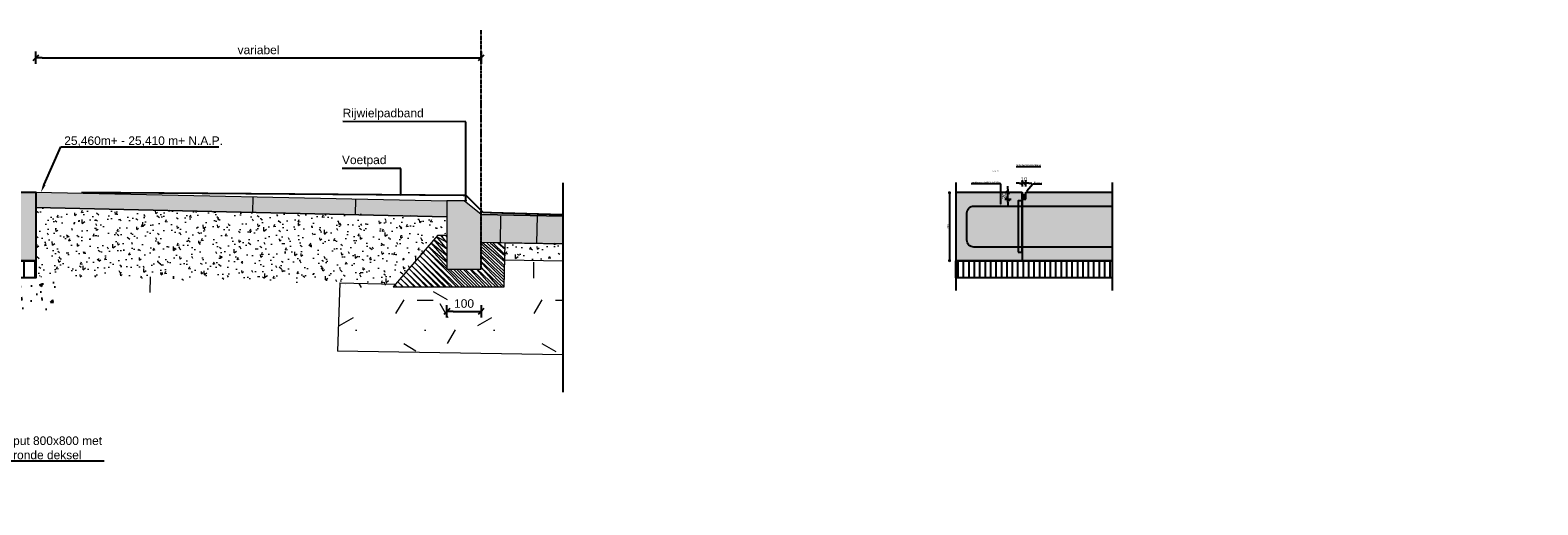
# Model space of a CAD drawing. Header units: millimetres. Extents: x -15755 to 202330, y -109616 to 54271.
# Tile 19 of 25: x -4396 to 12, y 11254 to 12641. Entities that reach past the tile are written whole.
import ezdxf
from ezdxf import colors
from ezdxf.entities.mleader import LeaderData, LeaderLine
from ezdxf.math import Vec2, Vec3

# ---------------------------------------------------------------- set-up
doc = ezdxf.new("R2010")
doc.units = ezdxf.units.MM
doc.header["$LTSCALE"] = 0.5
doc.linetypes.add('ACAD_ISO02W100', pattern=[15, 12, -3])
doc.linetypes.add('CENTER2', pattern=[28.575, 19.05, -3.175, 3.175, -3.175])
for name, color, linetype in [('A--L$5A', 1, 'Continuous'), ('AFBREEKLIJN', 1, 'Afbreeklijn'), ('alg-arcering-beton-grijs', 254, 'Continuous'), ('alg-arcering-beton-rood', 13, 'Continuous'), ('alg-maatlijn', 1, 'Continuous'), ('alg-stramien', 1, 'CENTER2'), ('alg-tekst', 7, 'Continuous'), ('beton-doorsnede-ref', 4, 'Continuous'), ('stoeprand', 3, 'Continuous')]:
    doc.layers.add(name, color=color, linetype=linetype)
doc.layers.add('O-doorsnede', color=7, linetype='Continuous', lineweight=20)
doc.layers.add('O_L_MARKERING', color=7, linetype='Continuous', lineweight=20)
doc.styles.add('arial', font='arial.ttf')
doc.linetypes.add('Afbreeklijn', pattern='A,6,-2.4,[130,ltypeshp.shx,S=0.7,R=-25,X=-2.1,Y=0.635],0.001,[130,ltypeshp.shx,S=1.4,R=25,X=-1.2,Y=0],0.001,[130,ltypeshp.shx,S=0.7,R=-25,X=-0.3,Y=-0.635],0.001', length=8.403)
doc.dimstyles.new('DIM_A_1', dxfattribs={"dimtxt": 2.5, "dimasz": 1.8, "dimexe": 2.5, "dimexo": 1.5, "dimgap": 1, "dimtad": 1, "dimdec": 0, "dimrnd": 0.5, "dimdsep": 46, "dimtxsty": 'arial', "dimblk1": 'MXT0MS3', "dimblk2": 'MXT0MS3', "dimsah": 1, "dimcen": 0.1, "dimse1": 1, "dimse2": 1, "dimclrd": 256, "dimclre": 256, "dimclrt": 7, "dimadec": 0, "dimazin": 0, "dimtfac": 1, "dimtdec": 0, "dimtix": 1, "dimtmove": 2, "dimatfit": 3, "dimldrblk": 'MXT0MS3', "dimfxl": 1, "dimtolj": 1, "dimtzin": 0, "dimarcsym": 0})

# ---------------------------------------------------------------- blocks, each defined once
blk = doc.blocks.new('MXT0MS3')
for p, q in [((-1, 0), (0, 0)), ((0, 0), (-0.5, -0.5)), ((0, 1), (0, -1)), ((0, 0), (0.5, 0.5))]:
    blk.add_line(p, q)
blk = doc.blocks.new('*D91')
at = {"layer": 'alg-maatlijn', "lineweight": -2, "transparency": 16777216}
blk.add_line((-4361.1, 12560.2), (-3095.4, 12560.2), dxfattribs=at)
at = {"layer": 'Defpoints', "color": 0, "transparency": 16777216}
for p in [(-3077.4, 12560.2), (-4379.1, 12166.8), (-3077.4, 12166.8)]:
    blk.add_point(p, dxfattribs=at)
at = {"layer": 'alg-maatlijn', "lineweight": -2, "transparency": 16777216, "xscale": 18, "yscale": 18, "zscale": 18, "rotation": 180}
blk.add_blockref('MXT0MS3', (-4379.1, 12560.2), dxfattribs=at)
at = {"layer": 'alg-maatlijn', "lineweight": -2, "transparency": 16777216, "xscale": 18, "yscale": 18, "zscale": 18}
blk.add_blockref('MXT0MS3', (-3077.4, 12560.2), dxfattribs=at)
at = {"layer": 'alg-maatlijn', "color": 7, "transparency": 16777216, "insert": (-3728.3, 12582.9), "char_height": 25, "attachment_point": 5, "style": 'arial'}
blk.add_mtext('\\A1;variabel', dxfattribs=at)
blk = doc.blocks.new('*D92')
at = {"layer": 'alg-maatlijn', "lineweight": -2, "transparency": 16777216}
blk.add_line((-3159.4, 11819.4), (-3095.4, 11819.4), dxfattribs=at)
at = {"layer": 'Defpoints', "color": 0, "transparency": 16777216}
for p in [(-3177.4, 11942.3), (-3077.4, 11942.3), (-3077.4, 11819.4)]:
    blk.add_point(p, dxfattribs=at)
at = {"layer": 'alg-maatlijn', "lineweight": -2, "transparency": 16777216, "xscale": 18, "yscale": 18, "zscale": 18, "rotation": 180}
blk.add_blockref('MXT0MS3', (-3177.4, 11819.4), dxfattribs=at)
at = {"layer": 'alg-maatlijn', "lineweight": -2, "transparency": 16777216, "xscale": 18, "yscale": 18, "zscale": 18}
blk.add_blockref('MXT0MS3', (-3077.4, 11819.4), dxfattribs=at)
at = {"layer": 'alg-maatlijn', "color": 7, "transparency": 16777216, "insert": (-3127.4, 11842.2), "char_height": 25, "attachment_point": 5, "style": 'arial'}
blk.add_mtext('\\A1;100', dxfattribs=at)
blk = doc.blocks.new('*D100')
at = {"layer": 'alg-maatlijn', "lineweight": -2}
for p, q in [((-1504.4, 12193.5), (-1513.4, 12193.5)), ((-1485.4, 12193.5), (-1495.4, 12193.5)), ((-1476.4, 12193.5), (-1467.4, 12193.5))]:
    blk.add_line(p, q, dxfattribs=at)
at = {"layer": 'Defpoints', "color": 0}
for p in [(-1495.4, 12193.5), (-1495.4, 12097.7), (-1485.4, 12097.7)]:
    blk.add_point(p, dxfattribs=at)
at = {"layer": 'alg-maatlijn', "lineweight": -2, "xscale": 9, "yscale": 9, "zscale": 9}
blk.add_blockref('MXT0MS3', (-1495.4, 12193.5), dxfattribs=at)
at = {"layer": 'alg-maatlijn', "lineweight": -2, "xscale": 9, "yscale": 9, "zscale": 9, "rotation": 180}
blk.add_blockref('MXT0MS3', (-1485.4, 12193.5), dxfattribs=at)
at = {"layer": 'alg-maatlijn', "color": 7, "insert": (-1490.4, 12204.9), "char_height": 12.5, "attachment_point": 5, "style": 'arial'}
blk.add_mtext('\\A1;10', dxfattribs=at)
blk = doc.blocks.new('*D101')
at = {"layer": 'alg-maatlijn', "lineweight": -2}
for p, q in [((-1537.3, 12176.1), (-1537.3, 12185.1)), ((-1537.3, 12147.1), (-1537.3, 12167.1)), ((-1537.3, 12138.1), (-1537.3, 12129.1))]:
    blk.add_line(p, q, dxfattribs=at)
at = {"layer": 'Defpoints', "color": 0}
for p in [(-1537.3, 12167.1), (-1485.4, 12167.1), (-1485.4, 12147.1)]:
    blk.add_point(p, dxfattribs=at)
at = {"layer": 'alg-maatlijn', "lineweight": -2, "xscale": 9, "yscale": 9, "zscale": 9}
for p, rotation in [((-1537.3, 12167.1), 270), ((-1537.3, 12147.1), 90)]:
    blk.add_blockref('MXT0MS3', p, dxfattribs=dict(at, rotation=rotation))
at = {"layer": 'alg-maatlijn', "color": 7, "insert": (-1548.7, 12157.1), "char_height": 12.5, "attachment_point": 5, "rotation": 90, "style": 'arial'}
blk.add_mtext('\\A1;20', dxfattribs=at)
blk = doc.blocks.new('*D138')
at = {"layer": 'alg-maatlijn', "lineweight": -2}
blk.add_line((-1708.3, 12163.5), (-1708.3, 11970.7), dxfattribs=at)
at = {"layer": 'Defpoints', "color": 0}
for p in [(-1726.9, 12167.1), (-1726.9, 11967.1), (-1708.3, 11967.1)]:
    blk.add_point(p, dxfattribs=at)
at = {"layer": 'alg-maatlijn', "lineweight": -2, "xscale": 3.6, "yscale": 3.6, "zscale": 3.6}
for p, rotation in [((-1708.3, 12167.1), 90), ((-1708.3, 11967.1), 270)]:
    blk.add_blockref('MXT0MS3', p, dxfattribs=dict(at, rotation=rotation))
at = {"layer": 'alg-maatlijn', "color": 7, "insert": (-1712.8, 12067.1), "char_height": 5, "attachment_point": 5, "rotation": 90, "style": 'arial'}
blk.add_mtext('\\A1;200', dxfattribs=at)

msp = doc.modelspace()

# ---------------------------------------------------------------- hatches: boundary and pattern name
at = {"layer": 'alg-arcering-beton-grijs'}
h = msp.add_hatch(color=256, dxfattribs=at)
h.dxf.hatch_style = 1
h.paths.add_polyline_path([(-4379.1, 12167.14), (-5641.29, 12167.14), (-5641.29, 12147.14), (-5651.29, 12147.14), (-5651.29, 11967.14), (-4379.1, 11967.14)])
h = msp.add_hatch(color=256, dxfattribs=at)
h.dxf.hatch_style = 1
h.paths.add_polyline_path([(-1495.38, 12147.14), (-1495.38, 12167.14), (-1689.86, 12167.14), (-1689.86, 11967.14), (-1495.38, 11967.14)])
at = {"layer": 'alg-arcering-beton-rood', "true_color": 0x8c4546}
h = msp.add_hatch(color=15, dxfattribs=at)
h.dxf.hatch_style = 1
h.paths.add_polyline_path([(-1232.74, 12167.14), (-1485.38, 12167.14), (-1485.38, 12147.14), (-1495.38, 12147.14), (-1495.38, 11967.14), (-1232.74, 11967.14)])
at = {"layer": 'alg-maatlijn'}
h = msp.add_hatch(dxfattribs=at)
h.set_pattern_fill('ANSI37', color=256)
h.set_pattern_definition([(45, (9e-13, 240), (-2.245064, 2.245064), []), (135, (9e-13, 240), (-2.245064, -2.245064), [])])
h.paths.add_polyline_path([(-1485.38, 12164.39, -1.00001), (-1495.38, 12164.39), (-1495.38, 12147.14), (-1485.38, 12147.14)])
h = msp.add_hatch(dxfattribs=at)
h.set_pattern_fill('ANSI31', color=256, scale=10, angle=45)
h.set_pattern_definition([(90, (0, 240), (-31.75, 0), [])])
h.paths.add_polyline_path([(-6231.56, 11967.14), (-4379.1, 11967.14), (-4379.1, 11917.14), (-6231.56, 11917.14)])
h = msp.add_hatch(dxfattribs=at)
h.set_pattern_fill('ANSI31', color=256, scale=5, angle=45)
h.paths.add_polyline_path([(-1232.74, 11967.14), (-1689.86, 11967.14), (-1689.86, 11917.14), (-1232.74, 11917.14)])
at = {"layer": 'O-doorsnede'}
h = msp.add_hatch(color=252, dxfattribs=at)
h.dxf.hatch_style = 1
h.paths.add_polyline_path([(-4379.1, 12167.14), (-3177.41, 12142.26), (-3177.41, 12095.75), (-4379.1, 12122.33)])
at = {"layer": 'O-doorsnede', "linetype": 'Continuous'}
h = msp.add_hatch(dxfattribs=at)
h.set_pattern_fill('AR-CONC', color=252, scale=10, angle=45, style=0)
h.set_pattern_definition([(95, (-187653895.76, -320746307.463), (55.155199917, 46.280707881), [7.5, -82.5]), (40, (-187653895.76, -320746307.46), (-62.999216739, 43.37681496), [6, -66]), (145.4514, (-187653891.16, -320746303.606), (-7.843946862, 89.65752822), [6.374019, -70.1142112]), (91.1842, (-187653909.9, -320746293.32), (87.16930001, 63.76137652), [11.25, -123.75]), (141.6356, (-187653902.64, -320746288.01), (-2.789901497, 134.97116894), [9.5610288, -105.1713]), (36.1842, (-187653909.9, -320746293.32), (-2.790006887, 134.97116679), [9, -99]), (66, (-187653899.294, -320746289.785), (70.677157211, 13.738247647), [7.5, -82.5]), (11, (-187653899.294, -320746289.785), (-34.070859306, 68.48084354), [6, -66]), (116.4514, (-187653893.404, -320746288.64), (36.606361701, 82.219061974), [6.374019, -70.1142112]), (82.5, (-187653895.758, -320746307.463), (-22.6793185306, 24.3989817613), [0, -65.2, 0, -67, 0, -66.25]), (52.5, (-187653895.758, -320746307.463), (-9.2872942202, 46.49094499), [0, -38.2, 0, -63.7, 0, -25.25]), (12.5, (-187653911.527, -320746323.232), (39.341816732, 36.1520761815), [0, -25, 0, -78, 0, -103.5]), (2.5, (-187653918.6, -320746330.303), (34.15899832, 48.3159806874), [0, -32.5, 0, -51.8, 0, -73.5])])
h.paths.add_polyline_path([(-4379.1, 12122.33), (-3177.41, 12095.75), (-3177.41, 12042.14), (-3204.51, 12042.05), (-3329.1, 11898.85), (-4379.1, 11922.28)])
at = {"layer": 'O-doorsnede'}
h = msp.add_hatch(color=252, dxfattribs=at)
h.dxf.hatch_style = 1
h.paths.add_polyline_path([(-3127.41, 12142.26), (-3177.41, 12142.26), (-3177.41, 11942.26), (-3077.41, 11942.26), (-3077.41, 12102.26)])
h = msp.add_hatch(color=12, dxfattribs=at)
h.dxf.hatch_style = 1
h.paths.add_polyline_path([(-3077.41, 12102.26), (-3077.41, 12020.69), (-2839.03, 12016.42), (-2839.03, 12097.84)])
at = {"layer": 'O-doorsnede', "linetype": 'Continuous'}
h = msp.add_hatch(dxfattribs=at)
h.set_pattern_fill('STEEL', color=252, scale=100, angle=90, style=0)
h.set_pattern_definition([(135, (-187653896.848, -320746308.466), (-8.83883476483, -8.83883476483), []), (135, (-187653903.098, -320746308.466), (-8.83883476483, -8.83883476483), [])])
h.paths.add_polyline_path([(-3204.43, 12042.14), (-3177.41, 12042.14), (-3177.41, 11942.26), (-3077.41, 11942.26), (-3077.48, 12020.7), (-3007, 12018.99), (-3010.95, 11891.49), (-3334.6, 11891.4)])
h = msp.add_hatch(dxfattribs=at)
h.set_pattern_fill('AR-CONC', color=252, scale=10, angle=45, style=0)
h.set_pattern_definition([(95, (-187656702.605, -320746238.27), (55.155199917, 46.280707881), [7.5, -82.5]), (40, (-187656702.605, -320746238.27), (-62.999216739, 43.37681496), [6, -66]), (145.4514, (-187656698.01, -320746234.41), (-7.843946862, 89.65752822), [6.374019, -70.1142112]), (91.1842, (-187656716.75, -320746224.13), (87.16930001, 63.76137652), [11.25, -123.75]), (141.6356, (-187656709.48, -320746218.81), (-2.789901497, 134.97116894), [9.5610288, -105.1713]), (36.1842, (-187656716.75, -320746224.13), (-2.790006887, 134.97116679), [9, -99]), (66, (-187656706.14, -320746220.59), (70.677157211, 13.738247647), [7.5, -82.5]), (11, (-187656706.14, -320746220.59), (-34.070859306, 68.48084354), [6, -66]), (116.4514, (-187656700.25, -320746219.45), (36.606361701, 82.219061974), [6.374019, -70.1142112]), (82.5, (-187656702.605, -320746238.27), (-22.6793185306, 24.3989817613), [0, -65.2, 0, -67, 0, -66.25]), (52.5, (-187656702.605, -320746238.27), (-9.2872942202, 46.49094499), [0, -38.2, 0, -63.7, 0, -25.25]), (12.5, (-187656718.374, -320746254.038), (39.341816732, 36.1520761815), [0, -25, 0, -78, 0, -103.5]), (2.5, (-187656725.445, -320746261.11), (34.15899832, 48.3159806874), [0, -32.5, 0, -51.8, 0, -73.5])])
h.paths.add_polyline_path([(-2839.03, 11966.01), (-2839.03, 12016.02), (-3007, 12018.99), (-3007.88, 11969)])
h = msp.add_hatch(dxfattribs=at)
h.set_pattern_fill('AGR-BOMENGROND', color=252, scale=35, style=0, pattern_type=2)
h.set_pattern_definition([(0, (-188710262.09, -320622360.7), (0, 175), [0, -202.0725]), (0, (-188710285.54, -320622448.2), (202.0725, 350), [46.8916, -357.2534]), (30, (-188710238.64, -320622448.2), (202.07264132, 349.99991841), [46.8916, -653.1084]), (60, (-188710198.04, -320622424.75), (-202.07264132, 349.9999184), [46.8916, -357.2534]), (90, (-188710174.59, -320622384.15), (-202.0725, 350), [46.8916, -653.1084]), (120, (-188710174.6, -320622337.25), (-404.14514132, -8.16e-05), [46.8916, -357.2534]), (150, (-188710198.04, -320622296.65), (-404.14514132, 8.159e-05), [46.8916, -653.1084]), (180, (-188710238.64, -320622273.2), (-202.0725, -350), [46.8916, -357.2534]), (210, (-188710285.54, -320622273.2), (-202.07264132, -349.99991841), [46.8916, -653.1084]), (240, (-188710326.14, -320622296.65), (202.07264132, -349.9999184), [46.8916, -357.2534]), (270, (-188710349.59, -320622337.25), (202.0725, -350), [46.8916, -653.1084]), (300, (-188710349.6, -320622384.15), (404.14514132, 8.16e-05), [46.8916, -357.2534]), (330, (-188710326.14, -320622424.75), (404.14514132, -8.159e-05), [46.8916, -653.1084])])
h.paths.add_polyline_path([(-2839.03, 11692.05), (-2839.03, 11965.92), (-3008.43, 11968.57), (-3008, 11892.4), (-3340.5, 11890.04), (-3334.09, 11897.46), (-3485.21, 11906.21), (-3497.16, 11703.31)])
at = {"layer": 'stoeprand'}
h = msp.add_hatch(dxfattribs=at)
h.set_pattern_fill('AR-CONC', color=256, scale=0.5)
h.paths.add_polyline_path([(-6231.56, 11817.14), (-4319.44, 11817.14), (-4319.44, 11917.14), (-6231.56, 11917.14)])

# ---------------------------------------------------------------- linework, layer by layer
msp.add_line((-1495.38, 12167.14), (-1495.38, 12147.14))
at = {"color": 42, "linetype": 'ACAD_ISO02W100', "const_width": 5, "flags": 128}
msp.add_lwpolyline([(-4245.85, 12166.95), (-3121.52, 12158.34), (-3071.52, 12108.34), (-2839.03, 12101.77)], dxfattribs=at)
at = {"color": 5}
msp.add_lwpolyline([(-1232.74, 12007.14), (-1637.38, 12007.14, -0.4142136), (-1657.38, 12027.14), (-1657.38, 12107.14, -0.4142136), (-1637.38, 12127.14), (-1232.74, 12127.14)], format="xyb", dxfattribs=at)
msp.add_lwpolyline([(-1507.38, 11992.14), (-1495.38, 11992.14), (-1495.38, 12142.14), (-1507.38, 12142.14)], close=True)
at = {"flags": 128}
msp.add_lwpolyline([(-1495.38, 12147.14), (-1495.38, 11967.14)], dxfattribs=at)
msp.add_arc((-1490.38, 12164.39), 5, 180, 0)
at = {"layer": 'AFBREEKLIJN'}
msp.add_line((-2839.03, 12194.92), (-2839.03, 11583.36), dxfattribs=at)
at = {"layer": 'AFBREEKLIJN', "flags": 128}
for points in [[(-1689.86, 12195.63), (-1689.86, 11879.97)], [(-1232.74, 12195.63), (-1232.74, 11879.97)]]:
    msp.add_lwpolyline(points, dxfattribs=at)
at = {"layer": 'alg-maatlijn'}
for points in [[(-6231.56, 11967.14), (-4379.1, 11967.14), (-4379.1, 11917.14), (-6231.56, 11917.14)], [(-1689.86, 11967.14), (-1232.74, 11967.14), (-1232.74, 11917.14), (-1689.86, 11917.14)]]:
    msp.add_lwpolyline(points, close=True, dxfattribs=at)
at = {"layer": 'alg-stramien'}
msp.add_line((-3077.41, 11942.26), (-3077.41, 12640.77), dxfattribs=at)
at = {"layer": 'beton-doorsnede-ref'}
for p, q in [((-1689.86, 12167.14), (-1495.38, 12167.14)), ((-1495.38, 12147.14), (-1495.38, 12167.14)), ((-1485.38, 12147.14), (-1485.38, 12167.14)), ((-1485.38, 12167.14), (-1232.74, 12167.14)), ((-1495.38, 12147.14), (-1485.38, 12147.14)), ((-1232.74, 11967.14), (-1689.86, 11967.14))]:
    msp.add_line(p, q, dxfattribs=at)
at = {"layer": 'beton-doorsnede-ref', "flags": 128}
msp.add_lwpolyline([(-5651.29, 12147.14), (-5641.29, 12147.14), (-5641.29, 12167.14), (-4379.1, 12167.14), (-4379.1, 11967.14), (-6231.56, 11967.14)], dxfattribs=at)
at = {"layer": 'O-doorsnede', "linetype": 'Continuous'}
for p, q in [((-4379.1, 12167.14), (-3177.41, 12142.26)), ((-4379.1, 12122.33), (-3177.41, 12095.75)), ((-3204.43, 12042.14), (-3334.6, 11891.4)), ((-4204.27, 11921.89), (-4204.27, 11923.46)), ((-3490.68, 11902.45), (-3497.16, 11703.31)), ((-3490.68, 11902.45), (-3328.19, 11898.83)), ((-2839.03, 11692.65), (-3497.16, 11703.31))]:
    msp.add_line(p, q, dxfattribs=at)
at = {"layer": 'O-doorsnede', "color": 252, "linetype": 'Continuous'}
for p, q in [((-3744.68, 12153.35), (-3745.67, 12108.24)), ((-3444.75, 12146.71), (-3445.75, 12101.61)), ((-3020.46, 12097.17), (-3022.1, 12020.85)), ((-2913.97, 12098.63), (-2915.68, 12018.93)), ((-4044.6, 11919.98), (-4045.6, 11874.88))]:
    msp.add_line(p, q, dxfattribs=at)
at = {"layer": 'O-doorsnede'}
msp.add_lwpolyline([(-4379.1, 12167.14), (-3177.41, 12142.26), (-3177.41, 12095.75), (-4379.1, 12122.33)], close=True, dxfattribs=at)
at = {"layer": 'O-doorsnede', "linetype": 'Continuous'}
msp.add_lwpolyline([(-3127.41, 12142.26), (-3177.41, 12142.26), (-3177.41, 11942.26), (-3077.41, 11942.26), (-3077.41, 12102.26)], close=True, dxfattribs=at)
at = {"layer": 'O-doorsnede'}
msp.add_lwpolyline([(-2839.03, 12016.42), (-3077.41, 12020.69), (-3077.41, 12102.26), (-2839.03, 12097.84)], dxfattribs=at)
at = {"layer": 'O-doorsnede', "linetype": 'Continuous', "flags": 128}
for points in [[(-3204.43, 12042.14), (-3177.41, 12042.14)], [(-3334.6, 11891.4), (-3010.19, 11891.38), (-3007, 12018.99), (-3077.44, 12020.7)]]:
    msp.add_lwpolyline(points, dxfattribs=at)
at = {"layer": 'O_L_MARKERING', "linetype": 'Continuous'}
for p, q in [((-2839.03, 12097.84), (-3077.41, 12102.26)), ((-2839.03, 12016.02), (-3007, 12018.99)), ((-2839.03, 11966.01), (-3007.88, 11969))]:
    msp.add_line(p, q, dxfattribs=at)

# ---------------------------------------------------------------- texts
at = {"layer": 'alg-tekst', "style": 'arial'}
for s, p in [('Rijwielpadband', (-3482.28, 12386.27)), ('Voetpad', (-3484.34, 12249.53))]:
    msp.add_text(s, height=25, dxfattribs=at).set_placement(p)
for s, insert, char_height, width, attachment_point in [('schaal: 1:2', (-1581.91, 12231.35), 2.5, 37.4548, 1), ('{\\LPrincipedetail sponning}', (-1441.59, 12248.87), 5, 106.0725, 3)]:
    msp.add_mtext(s, dxfattribs=dict(at, insert=insert, char_height=char_height, width=width, attachment_point=attachment_point))

# ---------------------------------------------------------------- dimensions: what is measured, and where the dimension line sits
at = {"layer": 'alg-maatlijn'}
dim = msp.add_linear_dim(base=(-3077.41, 12560.23), p1=(-4379.1, 12166.84), p2=(-3077.41, 12166.84), text='variabel', dimstyle='DIM_A_1', dxfattribs=at)
dim.commit()
dim.dimension.update_dxf_attribs({"geometry": '*D91', "text_midpoint": (-3728.25, 12582.93)})
for base, p1, p2, picture, middle in [((-1495.38, 12193.51), (-1485.38, 12097.67), (-1495.38, 12097.67), '*D100', (-1490.38, 12204.89)), ((-3077.41, 11819.45), (-3177.41, 11942.26), (-3077.41, 11942.26), '*D92', (-3127.41, 11842.21))]:
    dim = msp.add_linear_dim(base=base, p1=p1, p2=p2, dimstyle='DIM_A_1', dxfattribs=at)
    dim.commit()
    dim.dimension.update_dxf_attribs({"geometry": picture, "text_midpoint": middle})
for base, p1, p2, picture, middle in [((-1708.27, 11967.14), (-1726.91, 12167.14), (-1726.91, 11967.14), '*D138', (-1712.82, 12067.14)), ((-1537.28, 12167.14), (-1485.38, 12147.14), (-1485.38, 12167.14), '*D101', (-1548.66, 12157.14))]:
    dim = msp.add_linear_dim(base=base, p1=p1, p2=p2, angle=90, dimstyle='DIM_A_1', dxfattribs=at)
    dim.commit()
    dim.dimension.update_dxf_attribs({"geometry": picture, "text_midpoint": middle})

# ---------------------------------------------------------------- leaders
ml = msp.add_multileader_mtext('Standard')
ml.set_content('{\\C256;stekkenbak HBT150-12/15}', color=7, style='arial')
ml.set_leader_properties(color=1)
ml.build(insert=Vec2(0, 0))
ml.multileader.update_dxf_attribs({"text_left_attachment_type": 5, "text_right_attachment_type": 6, "dogleg_length": 0.36, "arrow_head_size": 5, "scale": 2})
ctx = ml.context
ctx.base_point, ctx.scale, ctx.char_height, ctx.arrow_head_size, ctx.plane_origin = Vec3(-1645.1, 12192.27), 2, 5, 5, Vec3(-1558.17, 12127.14)
ctx.left_attachment, ctx.right_attachment = 5, 6
notes = []
notes.append((ctx, [(0, (1, 1, 0), (-1558.17, 12192.35), (-1, 0), 0.72, [(0, [(-1558.17, 12127.14)], 0, [])])]))
ctx.mtext.insert, ctx.mtext.width, ctx.mtext.flow_direction = Vec3(-1643.1, 12198.35), 109.4614, 5
at = {"layer": 'A--L$5A'}
ml = msp.add_multileader_mtext('Standard', dxfattribs=at)
ml.set_content('put 800x800 met\\Pronde deksel', color=7, style='arial')
ml.set_leader_properties(color=1)
ml.build(insert=Vec2(0, 0))
ml.multileader.update_dxf_attribs({"text_left_attachment_type": 5, "text_right_attachment_type": 6, "dogleg_length": 0.36, "arrow_head_size": 25, "scale": 10})
ctx = ml.context
ctx.base_point, ctx.scale, ctx.char_height, ctx.arrow_head_size, ctx.landing_gap_size, ctx.plane_origin = Vec3(-4455.79, 11382.36), 10, 25, 25, 10, Vec3(-4584.33, 11382.36)
ctx.left_attachment, ctx.right_attachment = 5, 6
notes.append((ctx, [(0, (1, 1, 0), (-4459.39, 11382.36), (1, 0), 3.6, [(0, [(-4584.33, 11382.36)], 0, [])])]))
ctx.mtext.insert, ctx.mtext.flow_direction = Vec3(-4445.79, 11454.13), 5
at = {"layer": 'alg-maatlijn'}
for points in [[(-3122.71, 12142.01), (-3122.71, 12373.26), (-3481.96, 12373.74)], [(-3312.11, 12159.66), (-3312.11, 12236.74), (-3483.69, 12236.74)]]:
    msp.add_leader(points, dimstyle='DIM_A_1', dxfattribs=at)
ml = msp.add_multileader_mtext('Standard', dxfattribs=at)
ml.set_content('25,460m+ - 25,410 m+ N.A.P.', color=7, style='arial')
ml.set_leader_properties(color=1)
ml.build(insert=Vec2(0, 0))
ml.multileader.update_dxf_attribs({"text_left_attachment_type": 5, "text_right_attachment_type": 6, "dogleg_length": 0.36, "arrow_head_size": 25, "scale": 10})
ctx = ml.context
ctx.base_point, ctx.scale, ctx.char_height, ctx.arrow_head_size, ctx.landing_gap_size, ctx.plane_origin = Vec3(-4306.23, 12300.42), 10, 25, 25, 10, Vec3(-4864.53, 12166.84)
ctx.left_attachment, ctx.right_attachment = 5, 6
notes.append((ctx, [(0, (1, 1, 0), (-4306.59, 12300.42), (1, 0), 0.36, [(0, [(-4364.53, 12166.84)], 0, [])])]))
ctx.mtext.insert, ctx.mtext.flow_direction = Vec3(-4296.23, 12330.52), 5
ml = msp.add_multileader_mtext('Standard', dxfattribs=at)
ml.set_content('kitvoeg', color=7, style='arial')
ml.set_leader_properties(color=1)
ml.build(insert=Vec2(0, 0))
ml.multileader.update_dxf_attribs({"text_left_attachment_type": 5, "text_right_attachment_type": 6, "dogleg_length": 0.36, "arrow_head_size": 5, "scale": 2})
ctx = ml.context
ctx.base_point, ctx.scale, ctx.char_height, ctx.arrow_head_size, ctx.plane_origin = Vec3(-1463.64, 12192.02), 2, 5, 5, Vec3(-1485.24, 12167.58)
ctx.left_attachment, ctx.right_attachment = 5, 6
notes.append((ctx, [(0, (1, 1, 0), (-1464.36, 12192.02), (1, 0), 0.72, [(0, [(-1485.24, 12167.58)], 0, [])])]))
ctx.mtext.insert, ctx.mtext.flow_direction = Vec3(-1461.64, 12198.49), 5
ml = msp.add_multileader_mtext('Standard', dxfattribs=at)
ml.set_content('grondverbetering vlgs. grondrapport', color=7, style='arial')
ml.set_leader_properties(color=1)
ml.build(insert=Vec2(0, 0))
ml.multileader.update_dxf_attribs({"text_left_attachment_type": 5, "text_right_attachment_type": 6, "dogleg_length": 0.36, "arrow_head_size": 25, "scale": 10})
ctx = ml.context
ctx.base_point, ctx.scale, ctx.char_height, ctx.arrow_head_size, ctx.landing_gap_size, ctx.plane_origin = Vec3(-6691.28, 11481.57), 10, 25, 25, 10, Vec3(-6117.05, 11617.14)
ctx.left_attachment, ctx.right_attachment = 5, 6
notes.append((ctx, [(0, (1, 1, 0), (-6117.05, 11481.57), (-1, 0), 0.36, [(0, [(-6117.05, 11617.14)], 0, [])])]))
ctx.mtext.insert, ctx.mtext.width, ctx.mtext.flow_direction = Vec3(-6681.28, 11513.92), 669.3027, 5
for ctx, leaders in notes:
    for number, flags, end, landing, length, lines in leaders:
        leader = LeaderData()
        leader.index, (leader.has_last_leader_line, leader.has_dogleg_vector, leader.attachment_direction) = number, flags
        leader.last_leader_point, leader.dogleg_vector, leader.dogleg_length = Vec3(end), Vec3(landing), length
        for number, points, colour, breaks in lines:
            line = LeaderLine()
            line.index, line.vertices, line.color, line.breaks = number, Vec3.list(points), colors.encode_raw_color(colour), breaks
            leader.lines.append(line)
        ctx.leaders.append(leader)

doc.saveas('drawing.dxf')
